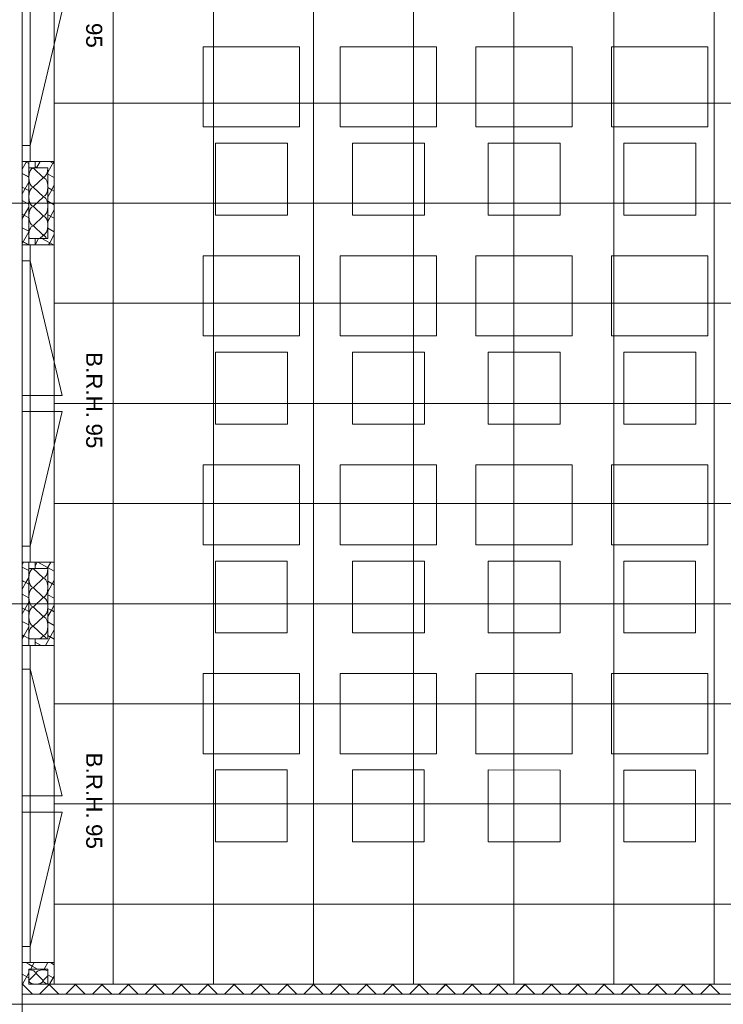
# Model space of a CAD drawing. Extents: x 229 to 926, y 37 to 878.
# Tile 44 of 201: x 381 to 469, y 165 to 288. Entities that reach past the tile are written whole.
import ezdxf
from ezdxf.lldxf.tags import DXFTag

# ---------------------------------------------------------------- set-up
doc = ezdxf.new("R2010")
doc.units = 0
doc.layers.get('0').update_dxf_attribs({"linetype": 'fein_strichliert', "lineweight": 13})
for name, color, linetype, lineweight in [('Ausstattung', 7, 'Continuous', 25), ('Axen', 7, 'Continuous', 25), ('Axen-A03CP9SWA9', 7, 'Continuous', 25), ('Deckenspiegel', 7, 'Continuous', 25), ('Fenster', 7, 'Continuous', 25), ('Fenster-A03CP9T0A9', 7, 'Continuous', 25), ('Fullfläche', 7, 'Continuous', 25), ('Fullfläche-A03CP9SXA9', 7, 'Continuous', 25), ('Maßlinien', 7, 'Continuous', 25), ('Maßlinien-A03CP9T3A9', 7, 'Continuous', 25), ('Wände', 7, 'Continuous', 25), ('Wände-A03CP9T2A9', 7, 'Continuous', 25)]:
    doc.layers.add(name, color=color, linetype=linetype, lineweight=lineweight)
doc.styles.get("Standard").update_dxf_attribs({"font": 'arial.ttf'})
tags = doc.linetypes.add('ALL_S25', pattern=[0.001, 0, -0.001]).pattern_tags.tags
tags[6:7] = [DXFTag(74, 4), DXFTag(75, 0), DXFTag(340, '0'), DXFTag(46, 1.0), DXFTag(50, 0.0), DXFTag(44, 0.0), DXFTag(45, 0.0)]
tags[4:5] = [DXFTag(74, 4), DXFTag(75, 0), DXFTag(340, '0'), DXFTag(46, 1.0), DXFTag(50, 0.0), DXFTag(44, 0.0), DXFTag(45, 0.0)]
tags = doc.linetypes.add('ALL_S25-A03CP9T4A9', pattern=[0.001, 0, -0.001]).pattern_tags.tags
tags[6:7] = [DXFTag(74, 4), DXFTag(75, 0), DXFTag(340, '0'), DXFTag(46, 1.0), DXFTag(50, 0.0), DXFTag(44, 0.0), DXFTag(45, 0.0)]
tags[4:5] = [DXFTag(74, 4), DXFTag(75, 0), DXFTag(340, '0'), DXFTag(46, 1.0), DXFTag(50, 0.0), DXFTag(44, 0.0), DXFTag(45, 0.0)]
tags = doc.linetypes.add('fein_strichliert', pattern=[4, 1, -2, 1]).pattern_tags.tags
tags[8:9] = [DXFTag(74, 4), DXFTag(75, 0), DXFTag(340, '0'), DXFTag(46, 0.0), DXFTag(50, 0.0), DXFTag(44, 0.0), DXFTag(45, 0.0)]
tags[6:7] = [DXFTag(74, 4), DXFTag(75, 0), DXFTag(340, '0'), DXFTag(46, 0.0), DXFTag(50, 0.0), DXFTag(44, 0.0), DXFTag(45, 0.0)]
tags[4:5] = [DXFTag(74, 4), DXFTag(75, 0), DXFTag(340, '0'), DXFTag(46, 0.0), DXFTag(50, 0.0), DXFTag(44, 0.0), DXFTag(45, 0.0)]
tags = doc.linetypes.add('VERDECKT2_S2', pattern=[0.0027, 0.002, -0.0007]).pattern_tags.tags
tags[6:7] = [DXFTag(74, 4), DXFTag(75, 0), DXFTag(340, '0'), DXFTag(46, 1.0), DXFTag(50, 0.0), DXFTag(44, 0.0), DXFTag(45, 0.0)]
tags[4:5] = [DXFTag(74, 4), DXFTag(75, 0), DXFTag(340, '0'), DXFTag(46, 1.0), DXFTag(50, 0.0), DXFTag(44, 0.0), DXFTag(45, 0.0)]
tags = doc.linetypes.add('VERDECKT2_S2-A03CP9T6A9', pattern=[0.0027, 0.002, -0.0007]).pattern_tags.tags
tags[6:7] = [DXFTag(74, 4), DXFTag(75, 0), DXFTag(340, '0'), DXFTag(46, 1.0), DXFTag(50, 0.0), DXFTag(44, 0.0), DXFTag(45, 0.0)]
tags[4:5] = [DXFTag(74, 4), DXFTag(75, 0), DXFTag(340, '0'), DXFTag(46, 1.0), DXFTag(50, 0.0), DXFTag(44, 0.0), DXFTag(45, 0.0)]

# ---------------------------------------------------------------- blocks, each defined once
blk = doc.blocks.new('Referenz-A03CP9SSA9', base_point=(255.73, 65.7))
at = {"layer": 'Ausstattung', "color": 0, "lineweight": -2}
for p, q in [((416.24, 284.86), (404.22, 284.86)), ((404.22, 284.86), (404.22, 274.87)), ((416.24, 274.86), (416.24, 284.86)), ((433.35, 284.85), (421.32, 284.85)), ((421.32, 284.85), (421.32, 274.86)), ((433.35, 274.86), (433.35, 284.85)), ((450.28, 284.85), (438.26, 284.85)), ((438.26, 284.85), (438.26, 274.86)), ((450.28, 274.86), (450.28, 284.85)), ((467.22, 284.85), (455.19, 284.85)), ((455.19, 284.85), (455.19, 274.86)), ((467.21, 274.86), (467.22, 284.85)), ((404.22, 274.87), (416.24, 274.86)), ((421.32, 274.86), (433.35, 274.86)), ((438.26, 274.86), (450.28, 274.86)), ((455.19, 274.86), (467.21, 274.86)), ((414.72, 272.83), (405.74, 272.83)), ((405.74, 272.83), (405.74, 263.86)), ((414.72, 263.86), (414.72, 272.83)), ((431.82, 272.83), (422.85, 272.83)), ((422.85, 272.83), (422.85, 263.86)), ((431.82, 263.86), (431.82, 272.83)), ((448.76, 272.83), (439.78, 272.83)), ((439.78, 272.83), (439.78, 263.85)), ((448.76, 263.85), (448.76, 272.83)), ((465.69, 272.83), (456.71, 272.83)), ((456.71, 272.83), (456.71, 263.85)), ((465.69, 263.85), (465.69, 272.83)), ((405.74, 263.86), (414.72, 263.86)), ((422.85, 263.86), (431.82, 263.86)), ((439.78, 263.85), (448.76, 263.85)), ((456.71, 263.85), (465.69, 263.85)), ((416.24, 258.78), (404.22, 258.78)), ((404.22, 258.78), (404.22, 248.79)), ((416.24, 248.79), (416.24, 258.78)), ((433.34, 258.78), (421.32, 258.78)), ((421.32, 258.78), (421.32, 248.79)), ((433.34, 248.78), (433.34, 258.78)), ((438.26, 258.77), (438.25, 248.78)), ((450.28, 258.77), (438.26, 258.77)), ((450.28, 248.78), (450.28, 258.77)), ((467.21, 258.77), (455.19, 258.77)), ((455.19, 258.77), (455.19, 248.78)), ((467.21, 248.78), (467.21, 258.77)), ((404.22, 248.79), (416.24, 248.79)), ((421.32, 248.79), (433.34, 248.78)), ((438.25, 248.78), (450.28, 248.78)), ((455.19, 248.78), (467.21, 248.78)), ((414.72, 246.75), (405.74, 246.76)), ((405.74, 246.76), (405.74, 237.78)), ((414.72, 237.78), (414.72, 246.75)), ((431.82, 246.75), (422.84, 246.75)), ((422.84, 246.75), (422.84, 237.78)), ((431.82, 237.78), (431.82, 246.75)), ((448.75, 246.75), (439.78, 246.75)), ((439.78, 246.75), (439.78, 237.78)), ((448.75, 237.78), (448.75, 246.75)), ((465.69, 246.75), (456.71, 246.75)), ((456.71, 246.75), (456.71, 237.77)), ((465.69, 237.77), (465.69, 246.75)), ((405.74, 237.78), (414.72, 237.78)), ((422.84, 237.78), (431.82, 237.78)), ((439.78, 237.78), (448.75, 237.78)), ((456.71, 237.77), (465.69, 237.77)), ((404.22, 232.7), (404.21, 222.71)), ((416.24, 232.7), (404.22, 232.7)), ((416.24, 222.71), (416.24, 232.7)), ((433.34, 232.7), (421.32, 232.7)), ((421.32, 232.7), (421.32, 222.71)), ((433.34, 222.71), (433.34, 232.7)), ((450.28, 232.7), (438.25, 232.7)), ((438.25, 232.7), (438.25, 222.71)), ((450.27, 222.7), (450.28, 232.7)), ((455.19, 232.69), (455.18, 222.7)), ((467.21, 232.69), (455.19, 232.69)), ((467.21, 222.7), (467.21, 232.69)), ((404.21, 222.71), (416.24, 222.71)), ((421.32, 222.71), (433.34, 222.71)), ((438.25, 222.71), (450.27, 222.7)), ((455.18, 222.7), (467.21, 222.7)), ((414.71, 220.68), (405.74, 220.68)), ((405.74, 220.68), (405.74, 211.7)), ((414.71, 211.7), (414.71, 220.68)), ((431.82, 220.67), (422.84, 220.68)), ((422.84, 220.68), (422.84, 211.7)), ((431.82, 211.7), (431.82, 220.67)), ((448.75, 220.67), (439.77, 220.67)), ((439.77, 220.67), (439.77, 211.7)), ((448.75, 211.7), (448.75, 220.67)), ((465.68, 220.67), (456.71, 220.67)), ((456.71, 220.67), (456.71, 211.7)), ((465.68, 211.7), (465.68, 220.67)), ((405.74, 211.7), (414.71, 211.7)), ((422.84, 211.7), (431.82, 211.7)), ((439.77, 211.7), (448.75, 211.7)), ((456.71, 211.7), (465.68, 211.7)), ((416.24, 206.62), (404.21, 206.62)), ((404.21, 206.62), (404.21, 196.63)), ((416.23, 196.63), (416.24, 206.62)), ((421.32, 206.62), (421.31, 196.63)), ((433.34, 206.62), (421.32, 206.62)), ((433.34, 196.63), (433.34, 206.62)), ((450.27, 206.62), (438.25, 206.62)), ((438.25, 206.62), (438.25, 196.63)), ((450.27, 196.63), (450.27, 206.62)), ((467.21, 206.62), (455.18, 206.62)), ((455.18, 206.62), (455.18, 196.63)), ((467.2, 196.62), (467.21, 206.62)), ((404.21, 196.63), (416.23, 196.63)), ((421.31, 196.63), (433.34, 196.63)), ((438.25, 196.63), (450.27, 196.63)), ((455.18, 196.63), (467.2, 196.62)), ((405.74, 194.6), (405.73, 185.62)), ((414.71, 194.6), (405.74, 194.6)), ((414.71, 185.62), (414.71, 194.6)), ((431.81, 194.6), (422.84, 194.6)), ((422.84, 194.6), (422.84, 185.62)), ((431.81, 185.62), (431.81, 194.6)), ((448.75, 194.59), (439.77, 194.6)), ((439.77, 194.6), (439.77, 185.62)), ((448.75, 185.62), (448.75, 194.59)), ((456.71, 194.59), (456.7, 185.62)), ((465.68, 194.59), (456.71, 194.59)), ((465.68, 185.62), (465.68, 194.59)), ((405.73, 185.62), (414.71, 185.62)), ((422.84, 185.62), (431.81, 185.62)), ((439.77, 185.62), (448.75, 185.62)), ((456.7, 185.62), (465.68, 185.62))]:
    blk.add_line(p, q, dxfattribs=at)
at = {"layer": 'Axen', "color": 0, "linetype": 'ALL_S25', "lineweight": -2, "ltscale": 0.13}
for p, q in [((381.63, 66.03), (381.63, 801.55)), ((735.55, 265.35), (301.64, 265.35)), ((735.55, 215.35), (301.63, 215.35)), ((735.55, 165.35), (301.62, 165.35))]:
    blk.add_line(p, q, dxfattribs=at)
at = {"layer": 'Fenster', "color": 0, "lineweight": -2}
for p, q in [((382.63, 310.15), (382.63, 270.55)), ((382.63, 272.55), (381.63, 272.55)), ((385.63, 270.55), (381.63, 270.55)), ((385.63, 270.55), (381.63, 270.55)), ((385.63, 260.15), (381.63, 260.15)), ((385.63, 260.15), (381.63, 260.15)), ((382.63, 260.15), (382.63, 220.55)), ((382.63, 258.15), (381.63, 258.15)), ((382.63, 241.35), (381.63, 241.35)), ((381.63, 239.35), (382.63, 239.35)), ((382.63, 222.55), (381.63, 222.55)), ((385.63, 220.55), (381.63, 220.55)), ((385.63, 210.15), (381.63, 210.15)), ((382.63, 210.15), (382.63, 170.55)), ((382.63, 207.19), (381.63, 207.19)), ((382.63, 191.35), (381.63, 191.35)), ((381.63, 189.35), (382.63, 189.35)), ((382.63, 172.55), (381.63, 172.55)), ((385.63, 170.55), (381.63, 170.55))]:
    blk.add_line(p, q, dxfattribs=at)
at = {"layer": 'Fenster', "color": 0, "linetype": 'VERDECKT2_S2', "lineweight": -2, "ltscale": 0.13}
for p, q in [((382.63, 272.55), (386.63, 289.35)), ((382.63, 258.15), (386.63, 241.35)), ((386.63, 241.35), (382.63, 241.35)), ((386.63, 239.35), (382.63, 239.35)), ((382.63, 222.55), (386.63, 239.35)), ((382.63, 207.19), (386.63, 191.35)), ((386.63, 191.35), (382.63, 191.35)), ((386.63, 189.35), (382.63, 189.35)), ((382.63, 172.55), (386.63, 189.35))]:
    blk.add_line(p, q, dxfattribs=at)
at = {"layer": 'Fullfläche', "color": 0, "lineweight": -2}
for p, q in [((382.12, 270.48), (381.63, 269.58)), ((382, 270.55), (382.12, 270.48)), ((382.16, 270.55), (382.13, 270.48)), ((382.13, 270.48), (382.43, 270.31)), ((383.86, 270.55), (383.42, 269.75)), ((385.55, 270.55), (384.83, 269.24)), ((385.09, 270.55), (385.63, 270.25)), ((383.03, 269.72), (384.23, 268.57)), ((383.23, 269.87), (383.46, 269.75)), ((381.63, 269.06), (382.43, 268.61)), ((382.43, 267.96), (381.63, 266.5)), ((384.23, 268.52), (383.03, 267.37)), ((384.83, 268.99), (385.63, 268.55)), ((381.63, 267.36), (382.43, 266.92)), ((383.03, 267.32), (384.23, 266.17)), ((384.83, 267.3), (385.31, 267.03)), ((385.31, 267.03), (384.83, 266.16)), ((385.63, 267.61), (385.32, 267.03)), ((385.32, 267.03), (385.63, 266.86)), ((381.63, 265.67), (382.43, 265.23)), ((384.23, 266.12), (383.03, 264.97)), ((384.83, 265.6), (385.63, 265.16)), ((382.43, 264.87), (381.87, 263.84)), ((383.03, 264.92), (384.23, 263.77)), ((385.63, 264.53), (384.83, 263.07)), ((381.63, 263.97), (381.87, 263.84)), ((381.87, 263.84), (381.63, 263.42)), ((381.87, 263.84), (382.43, 263.53)), ((384.23, 263.72), (383.03, 262.57)), ((384.83, 263.91), (385.63, 263.47)), ((381.63, 262.28), (382.43, 261.84)), ((383.03, 262.52), (384.23, 261.37)), ((384.83, 262.21), (385.63, 261.77)), ((382.43, 261.79), (381.63, 260.33)), ((381.63, 260.58), (382.43, 260.15)), ((383.67, 260.95), (383.23, 260.16)), ((384.23, 261.32), (383.84, 260.95)), ((384.06, 260.95), (385.06, 260.4)), ((385.63, 261.44), (385.06, 260.4)), ((385.06, 260.4), (384.92, 260.15)), ((385.06, 260.4), (385.52, 260.15)), ((381.8, 220.55), (381.63, 220.25)), ((383.49, 220.55), (383.23, 220.08)), ((383.58, 220.55), (385.63, 219.41)), ((385.19, 220.55), (384.75, 219.75)), ((381.63, 219.92), (382.43, 219.48)), ((383.03, 219.72), (384.23, 218.57)), ((381.63, 218.22), (382.08, 217.98)), ((382.08, 217.98), (381.63, 217.17)), ((382.43, 218.62), (382.08, 217.98)), ((382.08, 217.98), (382.43, 217.79)), ((384.23, 218.52), (383.03, 217.37)), ((385.63, 218.28), (384.83, 216.82)), ((384.83, 218.16), (385.63, 217.72)), ((381.63, 216.53), (382.43, 216.09)), ((383.03, 217.32), (384.23, 216.17)), ((384.83, 216.47), (385.63, 216.03)), ((382.43, 215.54), (381.63, 214.08)), ((384.23, 216.12), (383.03, 214.97)), ((385.63, 215.19), (385.27, 214.53)), ((381.63, 214.84), (382.43, 214.4)), ((383.03, 214.92), (384.23, 213.77)), ((384.83, 214.77), (385.27, 214.53)), ((385.27, 214.53), (384.83, 213.74)), ((385.27, 214.53), (385.63, 214.33)), ((381.63, 213.14), (382.43, 212.7)), ((384.23, 213.72), (383.03, 212.57)), ((384.83, 213.08), (385.63, 212.64)), ((381.63, 211.45), (381.82, 211.34)), ((382.43, 212.45), (381.82, 211.35)), ((383.03, 212.52), (384.23, 211.37)), ((385.63, 212.11), (384.55, 210.15)), ((381.82, 211.34), (381.63, 211)), ((381.83, 211.34), (382.43, 211.01)), ((383.3, 210.95), (383.23, 210.83)), ((383.23, 210.57), (384, 210.15)), ((384.23, 211.32), (383.84, 210.95)), ((384.83, 211.38), (385.63, 210.94)), ((382.06, 170.55), (382.43, 170.34)), ((382.43, 170.34), (382.88, 170.1)), ((382.88, 170.1), (382.69, 169.75)), ((383.13, 170.55), (382.88, 170.1)), ((382.88, 170.1), (383.52, 169.75)), ((384.82, 170.55), (384.38, 169.75)), ((385.15, 170.55), (385.63, 170.28)), ((381.63, 169.09), (382.43, 168.65)), ((382.43, 169.29), (381.64, 167.85)), ((382.45, 168.3), (383.32, 169.2)), ((383.35, 169.2), (384.22, 168.3)), ((384.25, 168.3), (384.83, 168.9)), ((384.83, 169.02), (385.48, 168.67)), ((385.48, 168.67), (385.03, 167.85)), ((385.63, 168.94), (385.48, 168.67)), ((385.48, 168.67), (385.63, 168.59)), ((381.73, 167.85), (381.63, 167.75)), ((381.64, 167.85), (382.89, 166.6)), ((385.03, 167.85), (383.78, 166.6)), ((384.94, 167.85), (386.19, 166.6)), ((388.33, 167.85), (387.08, 166.6)), ((388.24, 167.85), (389.49, 166.6)), ((391.63, 167.85), (390.38, 166.6)), ((391.54, 167.85), (392.79, 166.6)), ((394.93, 167.85), (393.68, 166.6)), ((394.84, 167.85), (396.09, 166.6)), ((398.23, 167.85), (396.98, 166.6)), ((398.14, 167.85), (399.39, 166.6)), ((401.53, 167.85), (400.28, 166.6)), ((401.44, 167.85), (402.69, 166.6)), ((404.83, 167.85), (403.58, 166.6)), ((404.74, 167.85), (405.99, 166.6)), ((408.13, 167.85), (406.88, 166.6)), ((408.04, 167.85), (409.29, 166.6)), ((411.43, 167.85), (410.18, 166.6)), ((411.34, 167.85), (412.59, 166.6)), ((414.73, 167.85), (413.48, 166.6)), ((414.64, 167.85), (415.89, 166.6)), ((418.03, 167.85), (416.78, 166.6)), ((417.94, 167.85), (419.19, 166.6)), ((421.33, 167.85), (420.08, 166.6)), ((421.24, 167.85), (422.49, 166.6)), ((424.63, 167.85), (423.38, 166.6)), ((424.54, 167.85), (425.79, 166.6)), ((427.93, 167.85), (426.68, 166.6)), ((427.84, 167.85), (429.09, 166.6)), ((431.23, 167.85), (429.98, 166.6)), ((431.14, 167.85), (432.39, 166.6)), ((434.53, 167.85), (433.28, 166.6)), ((434.44, 167.85), (435.69, 166.6)), ((437.83, 167.85), (436.58, 166.6)), ((437.74, 167.85), (438.99, 166.6)), ((441.13, 167.85), (439.88, 166.6)), ((441.04, 167.85), (442.29, 166.6)), ((444.43, 167.85), (443.18, 166.6)), ((444.34, 167.85), (445.59, 166.6)), ((447.72, 167.85), (446.48, 166.6)), ((447.64, 167.85), (448.89, 166.6)), ((451.02, 167.85), (449.78, 166.6)), ((450.94, 167.85), (452.19, 166.6)), ((454.32, 167.85), (453.08, 166.6)), ((454.24, 167.85), (455.49, 166.6)), ((457.62, 167.85), (456.38, 166.6)), ((457.54, 167.85), (458.79, 166.6)), ((460.92, 167.85), (459.68, 166.6)), ((460.84, 167.85), (462.09, 166.6)), ((464.22, 167.85), (462.98, 166.6)), ((464.14, 167.85), (465.39, 166.6)), ((467.52, 167.85), (466.28, 166.6)), ((467.44, 167.85), (468.69, 166.6))]:
    blk.add_line(p, q, dxfattribs=at)
for centre, major_axis, start_param, end_param in [((383.03, 268.55), (0, -1.18), 3.141593, 6.283185), ((384.23, 269.75), (0, -1.18), 0, 1.570796), ((384.23, 267.35), (0, -1.18), 1.570796, 3.141593), ((383.03, 266.15), (0, -1.18), 3.141593, 6.283185), ((384.23, 267.35), (0, -1.18), 0, 1.570796), ((384.23, 264.95), (0, -1.18), 1.570796, 3.141593), ((383.03, 263.75), (0, -1.18), 3.141593, 6.283185), ((384.23, 264.95), (0, -1.18), 0, 1.570796), ((384.23, 262.55), (0, -1.18), 1.570796, 3.141593), ((383.03, 261.35), (0, -1.18), 3.141593, 5.059412), ((384.23, 262.55), (0, -1.18), 0, 1.570796), ((384.23, 260.15), (0, -1.18), 2.318979, 3.141593), ((383.03, 218.55), (0, -1.18), 3.141593, 6.283185), ((384.23, 219.75), (0, -1.18), 0, 1.570796), ((384.23, 217.35), (0, -1.18), 1.570796, 3.141593), ((383.03, 216.15), (0, -1.18), 3.141593, 6.283185), ((384.23, 217.35), (0, -1.18), 0, 1.570796), ((384.23, 214.95), (0, -1.18), 1.570796, 3.141593), ((383.03, 213.75), (0, -1.18), 3.141593, 6.283185), ((384.23, 214.95), (0, -1.18), 0, 1.570796), ((384.23, 212.55), (0, -1.18), 1.570796, 3.141593), ((383.03, 211.35), (0, -1.18), 3.141593, 5.059412), ((384.23, 212.55), (0, -1.18), 0, 1.570796), ((384.23, 210.15), (0, -1.18), 2.318979, 3.141593), ((382.43, 169.2), (0.882, 0), 0, 1.570796), ((384.23, 169.2), (0.882, 0), 1.570796, 3.141593), ((384.23, 169.2), (0.882, 0), 0.822741, 1.570796), ((383.33, 168.3), (0.882, 0), 3.141593, 6.283185), ((385.13, 168.3), (0.882, 0), 3.141593, 4.365376)]:
    blk.add_ellipse(centre, major_axis=major_axis, ratio=0.5, start_param=start_param, end_param=end_param, dxfattribs=at)
at = {"layer": 'Wände', "color": 0, "lineweight": -2}
for p, q in [((385.63, 167.85), (385.63, 367.85)), ((381.63, 165.35), (381.63, 365.35)), ((382.43, 270.55), (382.43, 260.15)), ((383.23, 270.55), (383.23, 269.75)), ((384.83, 269.75), (382.43, 269.75)), ((384.83, 260.95), (384.83, 269.75)), ((382.43, 260.95), (384.63, 260.95)), ((383.23, 260.95), (383.23, 260.15)), ((384.63, 260.95), (384.83, 260.95)), ((382.43, 220.55), (382.43, 210.15)), ((383.23, 220.55), (383.23, 219.75)), ((384.83, 219.75), (382.43, 219.75)), ((384.83, 210.95), (384.83, 219.75)), ((382.43, 210.95), (384.63, 210.95)), ((383.23, 210.95), (383.23, 210.15)), ((384.63, 210.95), (384.83, 210.95)), ((382.43, 169.75), (384.83, 169.75)), ((382.43, 167.85), (382.43, 169.75)), ((384.83, 169.75), (384.83, 167.85)), ((500.33, 167.85), (382.43, 167.85)), ((501.58, 166.6), (381.63, 166.6)), ((506.33, 165.35), (381.63, 165.35))]:
    blk.add_line(p, q, dxfattribs=at)
at = {"layer": 'Maßlinien', "color": 0, "lineweight": -2, "char_height": 2, "attachment_point": 1, "rotation": 270}
for s, insert in [('{\\fArial;95}', (391.61, 287.85)), ('{\\fArial;B.R.H.}', (391.61, 246.76)), ('{\\fArial;95}', (391.61, 237.85)), ('{\\fArial;B.R.H.}', (391.61, 196.76)), ('{\\fArial;95}', (391.61, 187.85))]:
    blk.add_mtext(s, dxfattribs=dict(at, insert=insert))
blk = doc.blocks.new('Referenz-A03CP9T9A9', base_point=(255.73, 65.71))
at = {"layer": 'Axen-A03CP9SWA9', "color": 0, "linetype": 'ALL_S25-A03CP9T4A9', "lineweight": -2, "ltscale": 0.13}
for p, q in [((381.63, 66.03), (381.63, 801.55)), ((735.55, 265.35), (301.64, 265.35)), ((735.55, 215.35), (301.63, 215.35)), ((735.55, 165.35), (301.62, 165.35))]:
    blk.add_line(p, q, dxfattribs=at)
at = {"layer": 'Deckenspiegel', "color": 0, "lineweight": -2}
for p, q in [((385.63, 167.85), (385.63, 412.85)), ((392.98, 412.85), (392.98, 167.85)), ((405.48, 412.85), (405.48, 167.85)), ((417.98, 412.85), (417.98, 167.85)), ((430.48, 412.85), (430.48, 167.85)), ((442.98, 412.85), (442.98, 167.85)), ((455.48, 412.85), (455.48, 167.85)), ((467.98, 412.85), (467.98, 167.85)), ((385.63, 277.85), (500.33, 277.85)), ((385.63, 265.35), (500.33, 265.35)), ((385.63, 252.85), (500.33, 252.85)), ((385.63, 240.35), (500.33, 240.35)), ((385.63, 227.85), (500.33, 227.85)), ((385.63, 215.35), (500.33, 215.35)), ((385.63, 202.85), (500.33, 202.85)), ((385.63, 190.35), (500.33, 190.35)), ((385.63, 177.85), (500.33, 177.85)), ((500.33, 167.85), (385.63, 167.85))]:
    blk.add_line(p, q, dxfattribs=at)
at = {"layer": 'Fenster-A03CP9T0A9', "color": 0, "lineweight": -2}
for p, q in [((382.63, 310.15), (382.63, 270.55)), ((382.63, 272.55), (381.63, 272.55)), ((385.63, 270.55), (381.63, 270.55)), ((385.63, 260.15), (381.63, 260.15)), ((382.63, 260.15), (382.63, 220.55)), ((382.63, 258.15), (381.63, 258.15)), ((382.63, 241.35), (381.63, 241.35)), ((381.63, 239.35), (382.63, 239.35)), ((382.63, 222.55), (381.63, 222.55)), ((385.63, 220.55), (381.63, 220.55)), ((385.63, 210.15), (381.63, 210.15)), ((382.63, 210.15), (382.63, 170.55)), ((382.63, 207.19), (381.63, 207.19)), ((382.63, 191.35), (381.63, 191.35)), ((381.63, 189.35), (382.63, 189.35)), ((382.63, 172.55), (381.63, 172.55)), ((385.63, 170.55), (381.63, 170.55))]:
    blk.add_line(p, q, dxfattribs=at)
at = {"layer": 'Fenster-A03CP9T0A9', "color": 0, "linetype": 'VERDECKT2_S2-A03CP9T6A9', "lineweight": -2, "ltscale": 0.13}
for p, q in [((382.63, 272.55), (386.63, 289.35)), ((382.63, 258.15), (386.63, 241.35)), ((386.63, 241.35), (382.63, 241.35)), ((386.63, 239.35), (382.63, 239.35)), ((382.63, 222.55), (386.63, 239.35)), ((382.63, 207.19), (386.63, 191.35)), ((386.63, 191.35), (382.63, 191.35)), ((386.63, 189.35), (382.63, 189.35)), ((382.63, 172.55), (386.63, 189.35))]:
    blk.add_line(p, q, dxfattribs=at)
at = {"layer": 'Fullfläche-A03CP9SXA9', "color": 0, "lineweight": -2}
for p, q in [((382.12, 270.48), (381.63, 269.58)), ((382, 270.55), (382.12, 270.48)), ((382.16, 270.55), (382.13, 270.48)), ((382.13, 270.48), (382.43, 270.31)), ((383.86, 270.55), (383.42, 269.75)), ((385.55, 270.55), (384.83, 269.24)), ((385.09, 270.55), (385.63, 270.25)), ((383.03, 269.72), (384.23, 268.57)), ((383.23, 269.87), (383.46, 269.75)), ((381.63, 269.06), (382.43, 268.62)), ((382.43, 267.96), (381.63, 266.5)), ((384.23, 268.52), (383.03, 267.37)), ((384.83, 268.99), (385.63, 268.55)), ((381.63, 267.36), (382.43, 266.92)), ((383.03, 267.32), (384.23, 266.17)), ((384.83, 267.3), (385.31, 267.03)), ((385.31, 267.03), (384.83, 266.16)), ((385.63, 267.61), (385.32, 267.04)), ((385.32, 267.03), (385.63, 266.86)), ((381.63, 265.67), (382.43, 265.23)), ((384.23, 266.12), (383.03, 264.97)), ((384.83, 265.6), (385.63, 265.16)), ((382.43, 264.87), (381.87, 263.85)), ((383.03, 264.92), (384.23, 263.77)), ((385.63, 264.53), (384.83, 263.07)), ((381.63, 263.97), (381.87, 263.84)), ((381.87, 263.84), (381.63, 263.42)), ((381.87, 263.84), (382.43, 263.53)), ((384.23, 263.72), (383.03, 262.57)), ((384.83, 263.91), (385.63, 263.47)), ((381.63, 262.28), (382.43, 261.84)), ((383.03, 262.52), (384.23, 261.37)), ((384.83, 262.22), (385.63, 261.78)), ((382.43, 261.79), (381.63, 260.33)), ((381.63, 260.59), (382.43, 260.15)), ((383.67, 260.95), (383.23, 260.16)), ((384.23, 261.32), (383.84, 260.95)), ((384.06, 260.95), (385.06, 260.4)), ((385.63, 261.45), (385.06, 260.4)), ((385.06, 260.4), (384.92, 260.15)), ((385.06, 260.4), (385.52, 260.15)), ((381.8, 220.55), (381.63, 220.25)), ((383.49, 220.55), (383.23, 220.08)), ((383.58, 220.55), (385.63, 219.42)), ((385.19, 220.55), (384.75, 219.75)), ((381.63, 219.92), (382.43, 219.48)), ((383.03, 219.72), (384.23, 218.57)), ((381.63, 218.23), (382.08, 217.98)), ((382.08, 217.98), (381.63, 217.17)), ((382.43, 218.62), (382.08, 217.98)), ((382.08, 217.98), (382.43, 217.79)), ((384.23, 218.52), (383.03, 217.37)), ((385.63, 218.28), (384.83, 216.82)), ((384.83, 218.16), (385.63, 217.72)), ((381.63, 216.53), (382.43, 216.09)), ((383.03, 217.32), (384.23, 216.17)), ((384.83, 216.47), (385.63, 216.03)), ((382.43, 215.54), (381.63, 214.08)), ((384.23, 216.12), (383.03, 214.97)), ((385.63, 215.2), (385.27, 214.54)), ((381.63, 214.84), (382.43, 214.4)), ((383.03, 214.92), (384.23, 213.77)), ((384.83, 214.77), (385.27, 214.53)), ((385.27, 214.53), (384.83, 213.74)), ((385.27, 214.53), (385.63, 214.33)), ((381.63, 213.14), (382.43, 212.7)), ((384.23, 213.72), (383.03, 212.57)), ((384.83, 213.08), (385.63, 212.64)), ((381.63, 211.45), (381.82, 211.35)), ((382.43, 212.46), (381.82, 211.35)), ((383.03, 212.52), (384.23, 211.37)), ((385.63, 212.11), (384.55, 210.15)), ((381.82, 211.34), (381.63, 211)), ((381.83, 211.34), (382.43, 211.01)), ((383.3, 210.95), (383.23, 210.83)), ((383.23, 210.57), (384, 210.15)), ((384.23, 211.32), (383.84, 210.95)), ((384.83, 211.38), (385.63, 210.94)), ((382.06, 170.55), (382.43, 170.34)), ((382.43, 170.34), (382.88, 170.1)), ((382.88, 170.1), (382.69, 169.75)), ((383.13, 170.55), (382.88, 170.1)), ((382.88, 170.1), (383.52, 169.75)), ((384.82, 170.55), (384.38, 169.75)), ((385.15, 170.55), (385.63, 170.28)), ((381.63, 169.09), (382.43, 168.65)), ((382.43, 169.29), (381.64, 167.85)), ((382.45, 168.3), (383.32, 169.2)), ((383.35, 169.2), (384.22, 168.3)), ((384.25, 168.3), (384.83, 168.9)), ((384.83, 169.03), (385.48, 168.67)), ((385.48, 168.67), (385.03, 167.85)), ((385.63, 168.94), (385.48, 168.67)), ((385.48, 168.67), (385.63, 168.59)), ((381.73, 167.85), (381.63, 167.76)), ((381.64, 167.85), (382.89, 166.6)), ((385.03, 167.85), (383.78, 166.6)), ((384.94, 167.85), (386.19, 166.6)), ((388.33, 167.85), (387.08, 166.6)), ((388.24, 167.85), (389.49, 166.6)), ((391.63, 167.85), (390.38, 166.6)), ((391.54, 167.85), (392.79, 166.6)), ((394.93, 167.85), (393.68, 166.6)), ((394.84, 167.85), (396.09, 166.6)), ((398.23, 167.85), (396.98, 166.6)), ((398.14, 167.85), (399.39, 166.6)), ((401.53, 167.85), (400.28, 166.6)), ((401.44, 167.85), (402.69, 166.6)), ((404.83, 167.85), (403.58, 166.6)), ((404.74, 167.85), (405.99, 166.6)), ((408.13, 167.85), (406.88, 166.6)), ((408.04, 167.85), (409.29, 166.6)), ((411.43, 167.85), (410.18, 166.6)), ((411.34, 167.85), (412.59, 166.6)), ((414.73, 167.85), (413.48, 166.6)), ((414.64, 167.85), (415.89, 166.6)), ((418.03, 167.85), (416.78, 166.6)), ((417.94, 167.85), (419.19, 166.6)), ((421.33, 167.85), (420.08, 166.6)), ((421.24, 167.85), (422.49, 166.6)), ((424.63, 167.85), (423.38, 166.6)), ((424.54, 167.85), (425.79, 166.6)), ((427.93, 167.85), (426.68, 166.6)), ((427.84, 167.85), (429.09, 166.6)), ((431.22, 167.85), (429.98, 166.6)), ((431.14, 167.85), (432.39, 166.6)), ((434.52, 167.85), (433.28, 166.6)), ((434.44, 167.85), (435.69, 166.6)), ((437.82, 167.85), (436.58, 166.6)), ((437.74, 167.85), (438.99, 166.6)), ((441.12, 167.85), (439.88, 166.6)), ((441.04, 167.85), (442.29, 166.6)), ((444.42, 167.85), (443.18, 166.6)), ((444.34, 167.85), (445.59, 166.6)), ((447.72, 167.85), (446.48, 166.6)), ((447.64, 167.85), (448.89, 166.6)), ((451.02, 167.85), (449.78, 166.6)), ((450.94, 167.85), (452.19, 166.6)), ((454.32, 167.85), (453.08, 166.6)), ((454.24, 167.85), (455.49, 166.6)), ((457.62, 167.85), (456.38, 166.6)), ((457.54, 167.85), (458.79, 166.6)), ((460.92, 167.85), (459.68, 166.6)), ((460.84, 167.85), (462.09, 166.6)), ((464.22, 167.85), (462.98, 166.6)), ((464.14, 167.85), (465.39, 166.6)), ((467.52, 167.85), (466.28, 166.6)), ((467.44, 167.85), (468.69, 166.6))]:
    blk.add_line(p, q, dxfattribs=at)
for centre, major_axis, start_param, end_param in [((383.03, 268.55), (0, -1.18), 3.141593, 6.283185), ((384.23, 269.75), (0, -1.18), 0, 1.570796), ((384.23, 267.35), (0, -1.18), 1.570796, 3.141593), ((383.03, 266.15), (0, -1.18), 3.141593, 6.283185), ((384.23, 267.35), (0, -1.18), 0, 1.570796), ((384.23, 264.95), (0, -1.18), 1.570796, 3.141593), ((383.03, 263.75), (0, -1.18), 3.141593, 6.283185), ((384.23, 264.95), (0, -1.18), 0, 1.570796), ((384.23, 262.55), (0, -1.18), 1.570796, 3.141593), ((383.03, 261.35), (0, -1.18), 3.141593, 5.059412), ((384.23, 262.55), (0, -1.18), 0, 1.570796), ((384.23, 260.15), (0, -1.18), 2.318979, 3.141593), ((383.03, 218.55), (0, -1.18), 3.141593, 6.283185), ((384.23, 219.75), (0, -1.18), 0, 1.570796), ((384.23, 217.35), (0, -1.18), 1.570796, 3.141593), ((383.03, 216.15), (0, -1.18), 3.141593, 6.283185), ((384.23, 217.35), (0, -1.18), 0, 1.570796), ((384.23, 214.95), (0, -1.18), 1.570796, 3.141593), ((383.03, 213.75), (0, -1.18), 3.141593, 6.283185), ((384.23, 214.95), (0, -1.18), 0, 1.570796), ((384.23, 212.55), (0, -1.18), 1.570796, 3.141593), ((383.03, 211.35), (0, -1.18), 3.141593, 5.059412), ((384.23, 212.55), (0, -1.18), 0, 1.570796), ((384.23, 210.15), (0, -1.18), 2.318979, 3.141593), ((382.43, 169.2), (0.882, 0), 0, 1.570796), ((384.23, 169.2), (0.882, 0), 1.570796, 3.141593), ((384.23, 169.2), (0.882, 0), 0.822741, 1.570796), ((383.33, 168.3), (0.882, 0), 3.141593, 6.283185), ((385.13, 168.3), (0.882, 0), 3.141593, 4.365376)]:
    blk.add_ellipse(centre, major_axis=major_axis, ratio=0.5, start_param=start_param, end_param=end_param, dxfattribs=at)
at = {"layer": 'Wände-A03CP9T2A9', "color": 0, "lineweight": -2}
for p, q in [((385.63, 167.85), (385.63, 367.85)), ((381.63, 165.35), (381.63, 365.35)), ((382.43, 270.55), (382.43, 260.15)), ((383.23, 270.55), (383.23, 269.75)), ((384.83, 269.75), (382.43, 269.75)), ((384.83, 260.95), (384.83, 269.75)), ((382.43, 260.95), (384.63, 260.95)), ((383.23, 260.95), (383.23, 260.15)), ((384.63, 260.95), (384.83, 260.95)), ((382.43, 220.55), (382.43, 210.15)), ((383.23, 220.55), (383.23, 219.75)), ((384.83, 219.75), (382.43, 219.75)), ((384.83, 210.95), (384.83, 219.75)), ((382.43, 210.95), (384.63, 210.95)), ((383.23, 210.95), (383.23, 210.15)), ((384.63, 210.95), (384.83, 210.95)), ((382.43, 169.75), (384.83, 169.75)), ((382.43, 167.85), (382.43, 169.75)), ((384.83, 169.75), (384.83, 167.85)), ((500.33, 167.85), (382.43, 167.85)), ((501.58, 166.6), (381.63, 166.6)), ((506.33, 165.35), (381.63, 165.35))]:
    blk.add_line(p, q, dxfattribs=at)
at = {"layer": 'Maßlinien-A03CP9T3A9', "color": 0, "lineweight": -2, "char_height": 2, "attachment_point": 1, "rotation": 270}
for s, insert in [('{\\fArial;95}', (391.61, 287.85)), ('{\\fArial;B.R.H.}', (391.61, 246.76)), ('{\\fArial;95}', (391.61, 237.85)), ('{\\fArial;B.R.H.}', (391.61, 196.76)), ('{\\fArial;95}', (391.61, 187.85))]:
    blk.add_mtext(s, dxfattribs=dict(at, insert=insert))

msp = doc.modelspace()

# ---------------------------------------------------------------- block references
at = {"color": 251, "lineweight": 13, "ltscale": 0.13, "true_color": 0x606060}
for name, p in [('Referenz-A03CP9SSA9', (255.73, 65.7)), ('Referenz-A03CP9T9A9', (255.73, 65.71))]:
    msp.add_blockref(name, p, dxfattribs=at)

doc.saveas('drawing.dxf')
